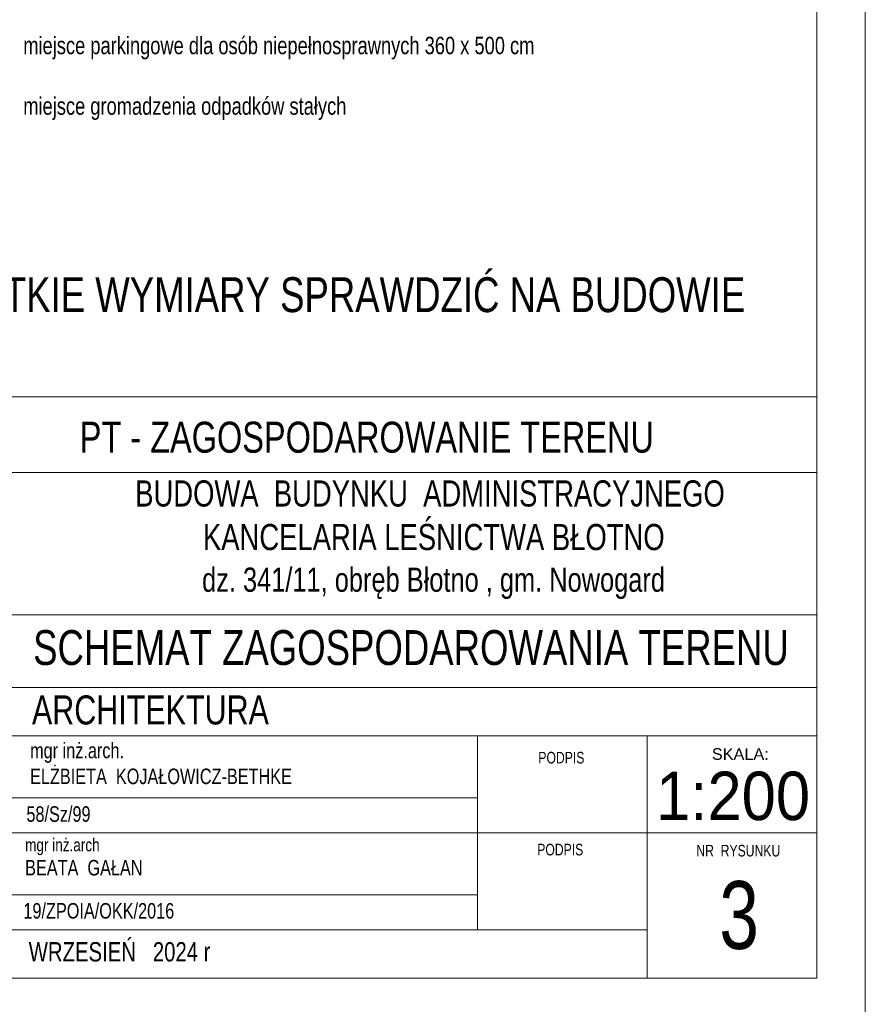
# Model space of a CAD drawing. Header units: inches. Extents: x 43593 to 117387, y -66787 to -26237.
# Tile 241 of 256: x 50248 to 51993, y -32206 to -30173. Entities that reach past the tile are written whole.
import ezdxf
from ezdxf.enums import TextEntityAlignment as Align

# ---------------------------------------------------------------- set-up
doc = ezdxf.new("R2010")
doc.units = ezdxf.units.IN
doc.header["$MEASUREMENT"] = 0
doc.layers.get('0').update_dxf_attribs({"lineweight": 0})
doc.layers.add('--opisy', color=7, linetype='Continuous', lineweight=0)
doc.layers.add('A--tabelka rysunku', color=7, linetype='Continuous', lineweight=0)
doc.styles.add('1-100', font='arial.ttf', dxfattribs={"width": 0.75, "height": 18})
doc.styles.add('1-500', font='arial.ttf', dxfattribs={"width": 0.75, "height": 1.25})
doc.styles.add('Arial narrow', font='arial.ttf', dxfattribs={"width": 0.75})
doc.styles.get("Standard").update_dxf_attribs({"font": 'arial.ttf', "width": 0.75})
doc.styles.add('STYL-1', font='arial.ttf', dxfattribs={"width": 0.75})

msp = doc.modelspace()

# ---------------------------------------------------------------- linework, layer by layer
for points in [[(43592.917, -32251.83), (51992.917, -32251.83), (51992.917, -26311.83), (43592.917, -26311.83)], [(43992.917, -32151.83), (51892.917, -32151.83), (51892.917, -26411.83), (43992.917, -26411.83)]]:
    msp.add_lwpolyline(points, close=True)
at = {"layer": 'A--tabelka rysunku', "linetype": 'Continuous'}
for p, q in [((51892.917, -30951.83), (49892.917, -30951.83)), ((51892.917, -31108.081), (49892.917, -31108.081)), ((51892.917, -31401.83), (49892.917, -31401.83)), ((51892.917, -31401.83), (49892.917, -31401.83)), ((51892.917, -31551.83), (49892.917, -31551.83)), ((51892.917, -31651.83), (49892.917, -31651.83)), ((51192.917, -32051.83), (51192.917, -31651.83)), ((51542.917, -32151.83), (51542.917, -31651.83)), ((51192.917, -31779.83), (49892.917, -31779.83)), ((51542.917, -31851.83), (49892.917, -31851.83)), ((51542.917, -31851.83), (51892.917, -31851.83)), ((51192.917, -31979.83), (49892.917, -31979.83)), ((51542.917, -32051.83), (49892.917, -32051.83))]:
    msp.add_line(p, q, dxfattribs=at)
msp.add_lwpolyline([(49892.917, -32151.83), (51892.917, -32151.83), (51892.917, -30951.83), (49892.917, -30951.83)], close=True, dxfattribs=at)

# ---------------------------------------------------------------- texts
at = {"layer": '--opisy', "attachment_point": 1, "style": '1-100'}
for s, insert, char_height, width in [('miejsce parkingowe dla osób niepełnosprawnych 360 x 500 cm', (50255.693, -30208.195), 36, 1179.60194), ('miejsce gromadzenia odpadków stałych', (50255.693, -30333.195), 36, 1179.60194), ('WSZYSTKIE WYMIARY SPRAWDZIĆ NA BUDOWIE', (49947.384, -30704.745), 72, 2185.53713)]:
    msp.add_mtext(s, dxfattribs=dict(at, insert=insert, char_height=char_height, width=width))
at = {"layer": 'A--tabelka rysunku', "style": 'Arial narrow'}
msp.add_text('SKALA:', height=24, dxfattribs=at).set_placement((51676.358, -31677.169), align=Align.TOP_LEFT)
at = {"layer": 'A--tabelka rysunku', "style": 'Arial narrow', "width": 0.908571}
msp.add_text('1:200', height=100, dxfattribs=at).set_placement((51561.411, -31725.572), align=Align.TOP_LEFT)
at = {"layer": 'A--tabelka rysunku', "ltscale": 35, "attachment_point": 2}
for s, insert, char_height, width, style in [('PT - ZAGOSPODAROWANIE TERENU', (50964.54, -31002.982), 64, 2511.92874, 'Arial narrow'), ('SCHEMAT ZAGOSPODAROWANIA TERENU', (51055.555, -31433.351), 72, 2357.50465, 'STYL-1'), ('\\pxql;ARCHITEKTURA ', (51529.532, -31568.124), 60, 2511.92874, 'Arial narrow')]:
    msp.add_mtext(s, dxfattribs=dict(at, insert=insert, char_height=char_height, width=width, style=style))
at = {"layer": 'A--tabelka rysunku'}
for s, insert, char_height, width, attachment_point, style in [('{\\H0.75x;BUDOWA  BUDYNKU  ADMINISTRACYJNEGO\\P KANCELARIA LEŚNICTWA BŁOTNO\\P\\H0.9259x; dz. 341/11, obręb Błotno , gm. Nowogard}', (51094.836, -31124.135), 72, 1596.16151, 2, '1-500'), ('PODPIS ', (51318.327, -31684.708), 24, 1108.7055, 1, 'Arial narrow'), ('\\P58/Sz/99', (50262.17, -31743.751), 32, 1108.7055, 1, 'Arial narrow'), ('{\\H0.8333x;mgr inż.arch\\P}BEATA  GAŁAN    \\P    ', (50259.551, -31863.396), 32, 879.56713, 1, 'Arial narrow'), ('PODPIS  ', (51316.052, -31874.523), 24, 1108.7055, 1, 'Arial narrow'), ('NR  RYSUNKU', (51644.302, -31876.674), 24, 288.58456, 1, 'Arial narrow'), ('3', (51691.774, -31951.571), 140, 260.3868, 1, 'Arial narrow'), (' 19/ZPOIA/OKK/2016\\P       ', (50246.639, -31996.881), 32, 879.56713, 1, 'Arial narrow'), ('WRZESIEŃ   2024 r', (50266.93, -32077.541), 40, 391.91386, 1, 'Arial narrow')]:
    msp.add_mtext(s, dxfattribs=dict(at, insert=insert, char_height=char_height, width=width, attachment_point=attachment_point, style=style))
at = {"layer": 'A--tabelka rysunku', "insert": (50269.768, -31665.92), "char_height": 32, "width": 1108.7055, "attachment_point": 1}
msp.add_mtext('{\\W0.75;mgr inż.arch.\\PELŻBIETA  KOJAŁOWICZ-BETHKE}', dxfattribs=at)

doc.saveas('drawing.dxf')
